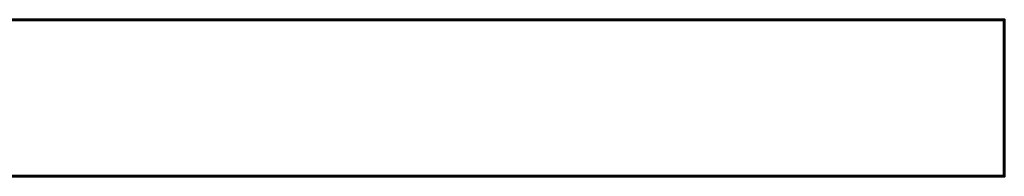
# Model space of a CAD drawing. Header units: millimetres. Extents: x -1875 to 2125, y -150 to 301.
# Tile 8 of 8: x 240 to 2125, y -150 to 150. Entities that reach past the tile are written whole.
import ezdxf

# ---------------------------------------------------------------- set-up
doc = ezdxf.new("R2010")
doc.units = ezdxf.units.MM
doc.layers.add('A-WALL', color=113, linetype='Continuous', lineweight=60)

msp = doc.modelspace()

# ---------------------------------------------------------------- meshes
at = {"layer": 'A-WALL'}
mesh = msp.add_polyface(dxfattribs=at)
corners = [(-1875, 150), (-1875, 150, 3000), (2125, 150, 3000), (2125, 150)]
mesh.append_faces([[corners[k] for k in face] for face in [(2, 3, 0, 1)]])
mesh = msp.add_polyface(dxfattribs=at)
corners = [(2125, -150), (-1875, -150), (-1875, 150), (2125, 150)]
mesh.append_faces([[corners[k] for k in face] for face in [(0, 1, 2, 3)]])
mesh = msp.add_polyface(dxfattribs=at)
corners = [(-1875, -150, 3000), (2125, -150, 3000), (2125, 150, 3000), (-1875, 150, 3000)]
mesh.append_faces([[corners[k] for k in face] for face in [(0, 1, 2, 3)]])
mesh = msp.add_polyface(dxfattribs=at)
corners = [(2125, -150, 3000), (2125, -150), (2125, 150), (2125, 150, 3000)]
mesh.append_faces([[corners[k] for k in face] for face in [(0, 1, 2, 3)]])
mesh = msp.add_polyface(dxfattribs=at)
corners = [(-1875, -150), (2125, -150), (2125, -150, 3000), (-1875, -150, 3000)]
mesh.append_faces([[corners[k] for k in face] for face in [(3, 0, 1, 2)]])

doc.saveas('drawing.dxf')
